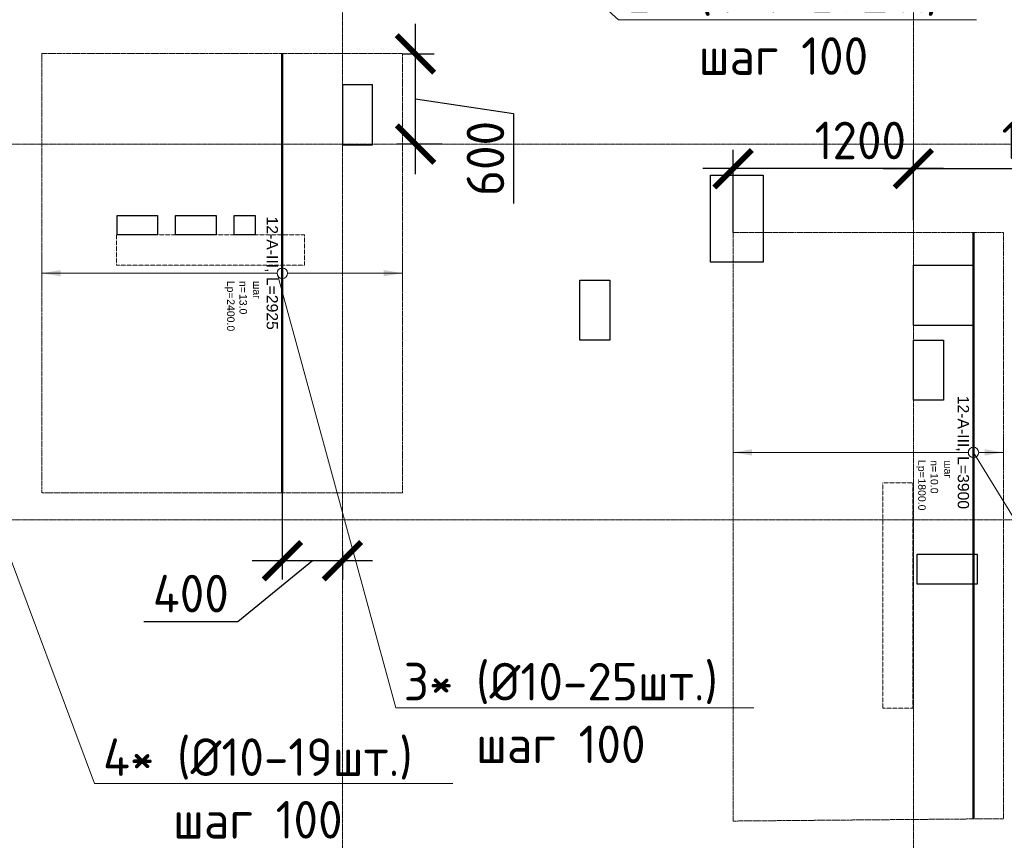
# Model space of a CAD drawing. Header units: millimetres. Extents: x -386473 to 311666, y -59273 to 291770.
# Tile 111 of 132: x 141359 to 147912, y 17583 to 23044. Entities that reach past the tile are written whole.
import ezdxf
from ezdxf import colors
from ezdxf.entities.mleader import LeaderData, LeaderLine
from ezdxf.enums import TextEntityAlignment as Align
from ezdxf.math import Vec2, Vec3

# ---------------------------------------------------------------- set-up
doc = ezdxf.new("R2010")
doc.units = ezdxf.units.MM
doc.set_wipeout_variables(frame=1)
for name, pattern in [('01 Штриховая _4 мм_', [6, 3.5, -2.5]), ('______5', [1100, 800, -100, 100, -100]), ('DASHED', [7, 5, -2, 0]), ('GOST2.303 4', [7, 5, -2, 0]), ('осевая', [50.8, 31.75, -6.35, 6.35, -6.35])]:
    doc.linetypes.add(name, pattern=pattern)
for name, color, linetype, lineweight in [('АрмСтер', 2, 'Continuous', 50), ('контур распр. стерхней', 2, 'GOST2.303 4', 20), ('Оси', 40, '______5', 18), ('Перекрытие ж_бетон', 1, 'Continuous', 30), ('подоснова', 151, 'Continuous', 5), ('РАЗМЕРЫ', 1, 'Continuous', 9), ('Э_отверстия', 2, 'Continuous', 100)]:
    doc.layers.add(name, color=color, linetype=linetype, lineweight=lineweight)
doc.layers.add('АрмСтер_атрибуты', color=2, linetype='Continuous', lineweight=0, plot=False)
doc.layers.add('Колонна_ бетон', color=7, linetype='Continuous', lineweight=50, true_color=0xb4b496)
doc.styles.add('GOST-2.304_Type-B', font='GOST_Common.ttf')
doc.styles.get("Standard").update_dxf_attribs({"font": 'arial.ttf'})
doc.styles.add('Аннотативный', font='arial.ttf')
doc.dimstyles.new('СПДС', dxfattribs={"dimscale": 100, "dimtxt": 2.5, "dimasz": 2.5, "dimexe": 1.25, "dimexo": 0, "dimtad": 1, "dimdec": 0, "dimtxsty": 'GOST-2.304_Type-B', "dimblk": 'ARCHTICK', "dimcen": 2.5, "dimdle": 2, "dimadec": 0, "dimazin": 2, "dimtfac": 0.75, "dimtdec": 0, "dimtmove": 1, "dimatfit": 3, "dimfxl": 1, "dimtolj": 1, "dimarcsym": 1})

# ---------------------------------------------------------------- blocks, each defined once
blk = doc.blocks.new('оси2')
at = {"layer": 'Оси', "color": 16, "linetype": 'осевая', "lineweight": 0, "ltscale": 0.25, "transparency": 33554687}
for p, q in [((1020445.5, 5465.4), (1020445.5, -20739.3)), ((1024245.5, 5465.4), (1024245.5, -20739.3)), ((979200, -7292.9), (1032582.1, -7292.9)), ((979200, -9792.9), (1032582.1, -9792.9))]:
    blk.add_line(p, q, dxfattribs=at)
blk = doc.blocks.new('_None')
blk = doc.blocks.new('*U62')
at = {"layer": 'РАЗМЕРЫ'}
for p, q in [((112.5, 200), (-112.5, 200)), ((112.5, -1600), (-112.5, -1600))]:
    blk.add_line(p, q, dxfattribs=at)
at = {"layer": 'РАЗМЕРЫ', "ltscale": 15}
blk.add_line((0, -1600), (0, 200), dxfattribs=at)
at = {"layer": 'РАЗМЕРЫ'}
for points in [[(0, 200), (20.9, 74.8), (-20.9, 74.8)], [(0, -1600), (20.9, -1474.8), (-20.9, -1474.8)]]:
    blk.add_solid(points, dxfattribs=at)
at = {"layer": 'АрмСтер_атрибуты', "color": 215, "ltscale": 15, "style": 'Аннотативный'}
for s, p in [('шаг', (51.4, -194.2)), ('n=', (51.4, -285.1)), ('Lр=', (50.2, -367.8))]:
    blk.add_text(s, height=50, dxfattribs=at).set_placement(p)
at = {"layer": 'АрмСтер_атрибуты', "style": 'Аннотативный', "flags": 8}
blk.add_attdef('ПОЗ', (110, 29.6), '', height=75, dxfattribs=at)
at = {"layer": 'АрмСтер_атрибуты', "color": 215, "style": 'Аннотативный'}
for tag, p, flags in [('ШАГ', (190.9, -194.2), 10), ('КОЛ', (138, -285.1), 8), ('ШИРИНА', (172.9, -367.8), 8)]:
    blk.add_attdef(tag, p, '', height=50, dxfattribs=dict(at, flags=flags))
at = {"layer": 'АрмСтер_атрибуты', "flags": 9}
for tag, p in [('МАССА', (-1033.5, -1010.5)), ('ОБОЗНАЧЕНИЕ', (-1033.5, -1124.4))]:
    blk.add_attdef(tag, p, '', height=75, dxfattribs=at)
at = {"linetype": 'Continuous', "lineweight": 0}
blk.add_wipeout([(35, 0), (28.3, 20.6), (10.8, 33.3), (-10.8, 33.3), (-28.3, 20.6), (-35, 0), (-28.3, -20.6), (-10.8, -33.3), (10.8, -33.3), (28.3, -20.6)], dxfattribs=at)
at = {"color": 0, "linetype": 'ByBlock', "lineweight": -2, "ltscale": 100}
blk.add_line((-1462.5, 0), (2437.5, 0), dxfattribs=at)
at = {"layer": 'РАЗМЕРЫ'}
blk.add_circle((0, 0), 35, dxfattribs=at)
at = {"layer": 'АрмСтер_атрибуты', "style": 'Аннотативный', "flags": 8}
blk.add_attdef('НАИМЕНОВАНИЕ', text='', height=75, dxfattribs=at).set_placement((0, -29.3), align=Align.TOP_CENTER)
blk = doc.blocks.new('_ArchTick')
at = {"color": 0, "linetype": 'ByBlock', "const_width": 0.15}
blk.add_lwpolyline([(-0.5, -0.5), (0.5, 0.5)], dxfattribs=at)
blk = doc.blocks.new('*D224')
at = {"layer": 'DEFPOINTS', "color": 0, "transparency": 16777216}
for p in [(146106.7, 22052.9), (147306.9, 21707.8, -360), (146106.7, 21626.9)]:
    blk.add_point(p, dxfattribs=at)
at = {"layer": 'РАЗМЕРЫ', "color": 0, "lineweight": -2, "transparency": 16777216}
for p, q in [((146106.7, 21626.9), (146106.7, 22177.9)), ((147306.9, 21707.8), (147306.9, 22177.9)), ((147506.9, 22052.9), (145906.7, 22052.9))]:
    blk.add_line(p, q, dxfattribs=at)
at = {"layer": 'РАЗМЕРЫ', "color": 0, "lineweight": -2, "transparency": 16777216, "xscale": 250, "yscale": 250, "zscale": 250, "rotation": 180}
blk.add_blockref('_ArchTick', (146106.7, 22052.9), dxfattribs=at)
at = {"layer": 'РАЗМЕРЫ', "color": 0, "lineweight": -2, "transparency": 16777216, "xscale": 250, "yscale": 250, "zscale": 250}
blk.add_blockref('_ArchTick', (147306.9, 22052.9), dxfattribs=at)
at = {"layer": 'РАЗМЕРЫ', "color": 0, "lineweight": 0, "transparency": 16777216, "insert": (146954, 22240.4), "char_height": 250, "attachment_point": 5, "style": 'GOST-2.304_Type-B'}
blk.add_mtext('\\A1;1200', dxfattribs=at)
blk = doc.blocks.new('*D232')
at = {"layer": 'DEFPOINTS', "color": 0, "transparency": 16777216}
for p in [(147306.9, 22052.9, 360), (149107.1, 22052.9), (149107.1, 20953.8)]:
    blk.add_point(p, dxfattribs=at)
at = {"layer": 'РАЗМЕРЫ', "color": 0, "lineweight": -2, "transparency": 16777216}
for p, q in [((147306.9, 22052.9), (147306.9, 22177.9)), ((149107.1, 20953.8), (149107.1, 22177.9)), ((147106.9, 22052.9), (149307.1, 22052.9))]:
    blk.add_line(p, q, dxfattribs=at)
at = {"layer": 'РАЗМЕРЫ', "color": 0, "lineweight": -2, "transparency": 16777216, "xscale": 250, "yscale": 250, "zscale": 250, "rotation": 180}
blk.add_blockref('_ArchTick', (147306.9, 22052.9), dxfattribs=at)
at = {"layer": 'РАЗМЕРЫ', "color": 0, "lineweight": -2, "transparency": 16777216, "xscale": 250, "yscale": 250, "zscale": 250}
blk.add_blockref('_ArchTick', (149107.1, 22052.9), dxfattribs=at)
at = {"layer": 'РАЗМЕРЫ', "color": 0, "lineweight": 0, "transparency": 16777216, "insert": (148207, 22240.4), "char_height": 250, "attachment_point": 5, "style": 'GOST-2.304_Type-B'}
blk.add_mtext('\\A1;1800', dxfattribs=at)
blk = doc.blocks.new('*U203')
at = {"layer": 'РАЗМЕРЫ'}
for p, q in [((112.5, 800), (-112.5, 800)), ((112.5, -1600), (-112.5, -1600))]:
    blk.add_line(p, q, dxfattribs=at)
at = {"layer": 'РАЗМЕРЫ', "ltscale": 15}
blk.add_line((0, -1600), (0, 800), dxfattribs=at)
at = {"layer": 'РАЗМЕРЫ'}
for points in [[(0, 800), (20.9, 674.8), (-20.9, 674.8)], [(0, -1600), (20.9, -1474.8), (-20.9, -1474.8)]]:
    blk.add_solid(points, dxfattribs=at)
at = {"layer": 'АрмСтер_атрибуты', "color": 215, "ltscale": 15, "style": 'Аннотативный'}
for s, p in [('шаг', (51.4, -194.2)), ('n=', (51.4, -285.1)), ('Lр=', (50.2, -367.8))]:
    blk.add_text(s, height=50, dxfattribs=at).set_placement(p)
at = {"layer": 'АрмСтер_атрибуты', "style": 'Аннотативный', "flags": 8}
blk.add_attdef('ПОЗ', (110, 29.6), '', height=75, dxfattribs=at)
at = {"layer": 'АрмСтер_атрибуты', "color": 215, "style": 'Аннотативный'}
for tag, p, flags in [('ШАГ', (190.9, -194.2), 10), ('КОЛ', (138, -285.1), 8), ('ШИРИНА', (172.9, -367.8), 8)]:
    blk.add_attdef(tag, p, '', height=50, dxfattribs=dict(at, flags=flags))
at = {"layer": 'АрмСтер_атрибуты', "flags": 9}
for tag, p in [('МАССА', (-1033.5, -1010.5)), ('ОБОЗНАЧЕНИЕ', (-1033.5, -1124.4))]:
    blk.add_attdef(tag, p, '', height=75, dxfattribs=at)
at = {"linetype": 'Continuous', "lineweight": 0}
blk.add_wipeout([(35, 0), (28.3, 20.6), (10.8, 33.3), (-10.8, 33.3), (-28.3, 20.6), (-35, 0), (-28.3, -20.6), (-10.8, -33.3), (10.8, -33.3), (28.3, -20.6)], dxfattribs=at)
at = {"color": 0, "linetype": 'ByBlock', "lineweight": -2, "ltscale": 100}
blk.add_line((-1462.5, 0), (1462.5, 0), dxfattribs=at)
at = {"layer": 'РАЗМЕРЫ'}
blk.add_circle((0, 0), 35, dxfattribs=at)
at = {"layer": 'АрмСтер_атрибуты', "style": 'Аннотативный', "flags": 8}
blk.add_attdef('НАИМЕНОВАНИЕ', text='', height=75, dxfattribs=at).set_placement((0, -29.3), align=Align.TOP_CENTER)
blk = doc.blocks.new('*D238')
at = {"layer": 'DEFPOINTS', "color": 0, "transparency": 16777216}
for p in [(143906.8, 22816.7), (143993.3, 22816.7), (144169.9, 22216.3, -360)]:
    blk.add_point(p, dxfattribs=at)
at = {"layer": 'РАЗМЕРЫ', "color": 0, "lineweight": -2, "transparency": 16777216}
for p, q in [((143993.3, 22016.3), (143993.3, 23016.7)), ((143906.8, 22816.7), (144118.3, 22816.7)), ((143993.3, 22516.5), (144646.3, 22420.9)), ((144646.3, 22420.9), (144646.3, 21820.9)), ((144169.9, 22216.3), (143868.3, 22216.3))]:
    blk.add_line(p, q, dxfattribs=at)
at = {"layer": 'РАЗМЕРЫ', "color": 0, "lineweight": -2, "transparency": 16777216, "xscale": 250, "yscale": 250, "zscale": 250}
for p, rotation in [((143993.3, 22816.7), 90), ((143993.3, 22216.3), 270)]:
    blk.add_blockref('_ArchTick', p, dxfattribs=dict(at, rotation=rotation))
at = {"layer": 'РАЗМЕРЫ', "color": 0, "lineweight": 0, "transparency": 16777216, "insert": (144458.8, 22120.9), "char_height": 250, "attachment_point": 5, "rotation": 90, "style": 'GOST-2.304_Type-B'}
blk.add_mtext('\\A1;600', dxfattribs=at)
blk = doc.blocks.new('*D298')
at = {"layer": 'DEFPOINTS', "color": 0, "transparency": 16777216}
for p in [(143106.8, 19894.7, 360), (143506.9, 19507.6), (143106.8, 19443.6)]:
    blk.add_point(p, dxfattribs=at)
at = {"layer": 'РАЗМЕРЫ', "color": 0, "lineweight": -2, "transparency": 16777216}
for p, q in [((143106.8, 19894.7), (143106.8, 19318.6)), ((143506.9, 19507.6), (143506.9, 19318.6)), ((143306.8, 19443.6), (142810.3, 19037.4)), ((143706.9, 19443.6), (142906.8, 19443.6)), ((142810.3, 19037.4), (142185.3, 19037.4))]:
    blk.add_line(p, q, dxfattribs=at)
at = {"layer": 'РАЗМЕРЫ', "color": 0, "lineweight": -2, "transparency": 16777216, "xscale": 250, "yscale": 250, "zscale": 250, "rotation": 180}
blk.add_blockref('_ArchTick', (143106.8, 19443.6), dxfattribs=at)
at = {"layer": 'РАЗМЕРЫ', "color": 0, "lineweight": -2, "transparency": 16777216, "xscale": 250, "yscale": 250, "zscale": 250}
blk.add_blockref('_ArchTick', (143506.9, 19443.6), dxfattribs=at)
at = {"layer": 'РАЗМЕРЫ', "color": 0, "lineweight": 0, "transparency": 16777216, "insert": (142497.8, 19224.9), "char_height": 250, "attachment_point": 5, "style": 'GOST-2.304_Type-B'}
blk.add_mtext('\\A1;400', dxfattribs=at)
blk = doc.blocks.new('стены подвала')
at = {"layer": 'Колонна_ бетон', "color": 252, "linetype": 'DASHED', "lineweight": 0, "ltscale": 0.3, "true_color": 0x939598, "transparency": 33554687}
for p, q in [((-162597.8, -19875.4, 160), (-162597.8, -19875.4, 160)), ((-161347.8, -19875.4, 160), (-162597.8, -19875.4, 160)), ((-162597.8, -19875.4, 160), (-162597.8, -20075.4, 160)), ((-161347.8, -19875.4, 160), (-161347.8, -19875.4, 160)), ((-161347.8, -20075.4, 160), (-161347.8, -19875.4, 160)), ((-162597.8, -20075.4, 160), (-162597.8, -20075.4, 160)), ((-162597.8, -20075.4, 160), (-161347.8, -20075.4, 160)), ((-161347.8, -20075.4, 160), (-161347.8, -20075.4, 160)), ((-157297.4, -21525.4, 160), (-157497.4, -21525.4, 160)), ((-157497.4, -21525.4, 160), (-157497.4, -21525.4, 160)), ((-157497.4, -23025.4, 160), (-157497.4, -21525.4, 160)), ((-157297.4, -21525.4, 160), (-157297.4, -21525.4, 160)), ((-157297.4, -21525.4, 160), (-157297.4, -23025.4, 160)), ((-157497.4, -23025.4, 160), (-157297.4, -23025.4, 160)), ((-157497.4, -23025.4, 160), (-157497.4, -23025.4, 160)), ((-157297.4, -23025.4, 160), (-157297.4, -23025.4, 160))]:
    blk.add_line(p, q, dxfattribs=at)
blk = doc.blocks.new('отверстия')
at = {"layer": 'Перекрытие ж_бетон', "lineweight": 30}
for points in [[(-155646.9, 82792.4), (-155846.9, 82792.4), (-155846.9, 82392.4), (-155646.9, 82392.4)], [(-151646.7, 81590.4), (-151646.7, 81190.4), (-152046.7, 81190.4), (-152046.7, 81590.4)], [(-154267.2, 81492.4), (-154067.2, 81492.4), (-154067.2, 81092.4), (-154267.2, 81092.4)], [(-152046.7, 81092.4), (-151846.7, 81092.4), (-151846.7, 80692.4), (-152046.7, 80692.4)]]:
    blk.add_lwpolyline(points, close=True, dxfattribs=at)
at = {"layer": 'Перекрытие ж_бетон', "color": 3, "lineweight": 30}
blk.add_lwpolyline([(-153046.7, 82190.4), (-153046.7, 81610.4), (-153397.2, 81610.4), (-153397.2, 82190.4)], close=True, dxfattribs=at)
at = {"layer": 'Перекрытие ж_бетон', "lineweight": 30, "elevation": 360}
for points in [[(-157347.4, 81922.4), (-157077.4, 81922.4), (-157077.4, 81792.4), (-157347.4, 81792.4)], [(-156957.4, 81922.4), (-156687.4, 81922.4), (-156687.4, 81792.4), (-156957.4, 81792.4)], [(-156567.4, 81922.4), (-156427.4, 81922.4), (-156427.4, 81792.4), (-156567.4, 81792.4)]]:
    blk.add_lwpolyline(points, close=True, dxfattribs=at)
at = {"layer": 'Э_отверстия', "color": 5, "lineweight": 30}
blk.add_lwpolyline([(-152022, 79667.4), (-151622, 79667.4), (-151622, 79467.4), (-152022, 79467.4), (-152022, 79667.4)], dxfattribs=at)

msp = doc.modelspace()

# ---------------------------------------------------------------- linework, layer by layer
at = {"layer": 'контур распр. стерхней', "linetype": '01 Штриховая _4 мм_', "elevation": 360}
for points in [[(141506.8, 19894.7), (141506.8, 22819.7), (143906.8, 22819.7), (143906.8, 19894.7)], [(146106.7, 17711.1), (146106.7, 21626.9), (147906.7, 21626.9), (147906.7, 17726.9)]]:
    msp.add_lwpolyline(points, close=True, dxfattribs=at)

# ---------------------------------------------------------------- block references
at = {"layer": 'подоснова', "color": 2, "ltscale": 0.3}
msp.add_blockref('оси2', (-876938.7, 29509.2), dxfattribs=at)

# ---------------------------------------------------------------- leaders
at = {"layer": 'подоснова', "color": 3, "ltscale": 0.3}
ml = msp.add_multileader_mtext('Standard', dxfattribs=at)
ml.set_content('2* (%%C10-27шт.)\\Pшаг 100', color=3, style='GOST-2.304_Type-B')
ml.set_leader_properties(color=256, linetype='ByLayer', lineweight=15)
ml.set_arrow_properties(name='NONE')
ml.build(insert=Vec2(0, 0))
ml.multileader.update_dxf_attribs({"text_left_attachment_type": 6, "text_right_attachment_type": 6, "dogleg_length": 0.1, "arrow_head_size": 18})
ctx = ml.context
ctx.base_point, ctx.char_height, ctx.arrow_head_size, ctx.landing_gap_size, ctx.plane_origin = Vec3(145343.4, 23043.9), 250, 18, 20, Vec3(135666.5, 26842.9)
ctx.left_attachment, ctx.right_attachment, ctx.text_align_type = 6, 6, 1
notes = []
notes.append((ctx, [(0, (1, 1, 0), (145343.3, 23043.9), (1, 0), 0.1, [(0, [(144307.1, 23988.8)], 0, [])])]))
ctx.mtext.insert, ctx.mtext.alignment, ctx.mtext.flow_direction = Vec3(146441.8, 23343.9), 2, 5
ml = msp.add_multileader_mtext('Standard', dxfattribs=at)
ml.set_content('4* (%%C10-19шт.)\\Pшаг 100', color=3, style='GOST-2.304_Type-B')
ml.set_leader_properties(color=256, linetype='ByLayer', lineweight=15)
ml.set_arrow_properties(name='NONE')
ml.build(insert=Vec2(0, 0))
ml.multileader.update_dxf_attribs({"text_left_attachment_type": 6, "text_right_attachment_type": 6, "dogleg_length": 0.1, "arrow_head_size": 18})
ctx = ml.context
ctx.base_point, ctx.char_height, ctx.arrow_head_size, ctx.landing_gap_size, ctx.plane_origin = Vec3(141857.8, 17961.2, 360), 250, 18, 20, Vec3(132466.1, 22818.5, 360)
ctx.left_attachment, ctx.right_attachment, ctx.text_align_type = 6, 6, 1
notes.append((ctx, [(0, (1, 1, 0), (141857.7, 17961.2, 360), (1, 0), 0.1, [(0, [(141106.7, 19964.4, 360)], 0, [])])]))
ctx.mtext.insert, ctx.mtext.alignment, ctx.mtext.flow_direction = Vec3(142943.7, 18261.2, 360), 2, 5
for ctx, leaders in notes:
    for number, flags, end, landing, length, lines in leaders:
        leader = LeaderData()
        leader.index, (leader.has_last_leader_line, leader.has_dogleg_vector, leader.attachment_direction) = number, flags
        leader.last_leader_point, leader.dogleg_vector, leader.dogleg_length = Vec3(end), Vec3(landing), length
        for number, points, colour, breaks in lines:
            line = LeaderLine()
            line.index, line.vertices, line.color, line.breaks = number, Vec3.list(points), colors.encode_raw_color(colour), breaks
            leader.lines.append(line)
        ctx.leaders.append(leader)

# ---------------------------------------------------------------- next in the draw order: block references
at = {"layer": 'АрмСтер', "ltscale": 15}
ref = msp.add_blockref('*U203', (143106.8, 21357.2, 360), dxfattribs=dict(at, rotation=270))
ref.add_attrib('НАИМЕНОВАНИЕ', '12-A-III, L=2925', dxfattribs={"layer": 'АрмСтер_атрибуты', "height": 75, "rotation": 270, "style": 'Аннотативный', "flags": 8}).set_placement((143077.4, 21357.2, 360), align=Align.TOP_CENTER)
ref.add_attrib('КОЛ', '13.0', (142821.6, 21219.1, 360), dxfattribs={"layer": 'АрмСтер_атрибуты', "color": 215, "height": 50, "rotation": 270, "style": 'Аннотативный', "flags": 8})
ref.add_attrib('ШИРИНА', '2400.0', (142739, 21184.3, 360), dxfattribs={"layer": 'АрмСтер_атрибуты', "color": 215, "height": 50, "rotation": 270, "style": 'Аннотативный', "flags": 8})
ref = msp.add_blockref('*U62', (147706.7, 20164.4, 360), dxfattribs=dict(at, rotation=270))
ref.add_attrib('НАИМЕНОВАНИЕ', '12-A-III, L=3900', dxfattribs={"layer": 'АрмСтер_атрибуты', "height": 75, "rotation": 270, "style": 'Аннотативный', "flags": 8}).set_placement((147677.4, 20164.4, 360), align=Align.TOP_CENTER)
ref.add_attrib('КОЛ', '10.0', (147421.6, 20026.3, 360), dxfattribs={"layer": 'АрмСтер_атрибуты', "color": 215, "height": 50, "rotation": 270, "style": 'Аннотативный', "flags": 8})
ref.add_attrib('ШИРИНА', '1800.0', (147338.9, 19991.5, 360), dxfattribs={"layer": 'АрмСтер_атрибуты', "color": 215, "height": 50, "rotation": 270, "style": 'Аннотативный', "flags": 8})

# ---------------------------------------------------------------- next in the draw order: block references
at = {"layer": 'РАЗМЕРЫ'}
msp.add_blockref('стены подвала', (304601.5, 41486.8), dxfattribs=at)
at = {"layer": 'РАЗМЕРЫ', "color": 6}
msp.add_blockref('отверстия', (299353.9, -60180.9, 160), dxfattribs=at)

# ---------------------------------------------------------------- next in the draw order: dimensions: what is measured, and where the dimension line sits
at = {"layer": 'РАЗМЕРЫ', "color": 1, "lineweight": 0}
dim = msp.add_linear_dim(base=(143993.3, 22816.7, 360), p1=(144169.9, 22216.3), p2=(143906.8, 22816.7, 360), angle=270, dimstyle='СПДС', dxfattribs=at)
dim.commit()
dim.dimension.update_dxf_attribs({"geometry": '*D238', "text_midpoint": (144646.3, 22358.4, 360), "dimtype": 160})
for base, p1, p2, picture, middle in [((146106.7, 22052.9, 360), (147306.9, 21707.8), (146106.7, 21626.9, 360), '*D224', (146954, 22052.9, 360)), ((143106.8, 19443.6), (143506.9, 19507.6), (143106.8, 19894.7, 360), '*D298', (142747.8, 19037.4))]:
    dim = msp.add_linear_dim(base=base, p1=p1, p2=p2, dimstyle='СПДС', dxfattribs=at)
    dim.commit()
    dim.dimension.update_dxf_attribs({"geometry": picture, "text_midpoint": middle, "dimtype": 160})
dim = msp.add_linear_dim(base=(149107.1, 22052.9), p1=(147306.9, 22052.9, 360), p2=(149107.1, 20953.8), dimstyle='СПДС', dxfattribs=at)
dim.commit()
dim.dimension.update_dxf_attribs({"geometry": '*D232', "text_midpoint": (148207, 22240.4)})

# ---------------------------------------------------------------- next in the draw order: leaders
at = {"layer": 'подоснова', "color": 3, "ltscale": 0.3}
ml = msp.add_multileader_mtext('Standard', dxfattribs=at)
ml.set_content('3* (%%C10-25шт.)\\Pшаг 100', color=3, style='GOST-2.304_Type-B')
ml.set_leader_properties(color=256, linetype='ByLayer', lineweight=15)
ml.set_arrow_properties(name='NONE')
ml.build(insert=Vec2(0, 0))
ml.multileader.update_dxf_attribs({"text_left_attachment_type": 6, "text_right_attachment_type": 6, "dogleg_length": 0.1, "arrow_head_size": 18})
ctx = ml.context
ctx.base_point, ctx.char_height, ctx.arrow_head_size, ctx.landing_gap_size, ctx.plane_origin = Vec3(143862, 18463.7, 360), 250, 18, 20, Vec3(134431.2, 24211.3, 360)
ctx.left_attachment, ctx.right_attachment, ctx.text_align_type = 6, 6, 1
notes = []
notes.append((ctx, [(0, (1, 1, 0), (143861.9, 18463.7, 360), (1, 0), 0.1, [(0, [(143071.8, 21357.2, 360)], 0, [])])]))
ctx.mtext.insert, ctx.mtext.alignment, ctx.mtext.flow_direction = Vec3(144960.4, 18763.7, 360), 2, 5
ml = msp.add_multileader_mtext('Standard', dxfattribs=at)
ml.set_content('4* (%%C10-19шт.)\\Pшаг 100', color=3, style='GOST-2.304_Type-B')
ml.set_leader_properties(color=256, linetype='ByLayer', lineweight=15)
ml.set_arrow_properties(name='NONE')
ml.build(insert=Vec2(0, 0))
ml.multileader.update_dxf_attribs({"text_left_attachment_type": 6, "text_right_attachment_type": 6, "dogleg_length": 0.1, "arrow_head_size": 18})
ctx = ml.context
ctx.base_point, ctx.char_height, ctx.arrow_head_size, ctx.landing_gap_size, ctx.plane_origin = Vec3(149726.3, 16876.3, 360), 250, 18, 20, Vec3(139066.1, 23018.5, 360)
ctx.left_attachment, ctx.right_attachment, ctx.text_align_type = 6, 6, 1
notes.append((ctx, [(0, (1, 1, 0), (149726.2, 16876.3, 360), (1, 0), 0.1, [(0, [(147706.7, 20164.4, 360)], 0, [])])]))
ctx.mtext.insert, ctx.mtext.alignment, ctx.mtext.flow_direction = Vec3(150812.2, 17176.3, 360), 2, 5
for ctx, leaders in notes:
    for number, flags, end, landing, length, lines in leaders:
        leader = LeaderData()
        leader.index, (leader.has_last_leader_line, leader.has_dogleg_vector, leader.attachment_direction) = number, flags
        leader.last_leader_point, leader.dogleg_vector, leader.dogleg_length = Vec3(end), Vec3(landing), length
        for number, points, colour, breaks in lines:
            line = LeaderLine()
            line.index, line.vertices, line.color, line.breaks = number, Vec3.list(points), colors.encode_raw_color(colour), breaks
            leader.lines.append(line)
        ctx.leaders.append(leader)

doc.saveas('drawing.dxf')
